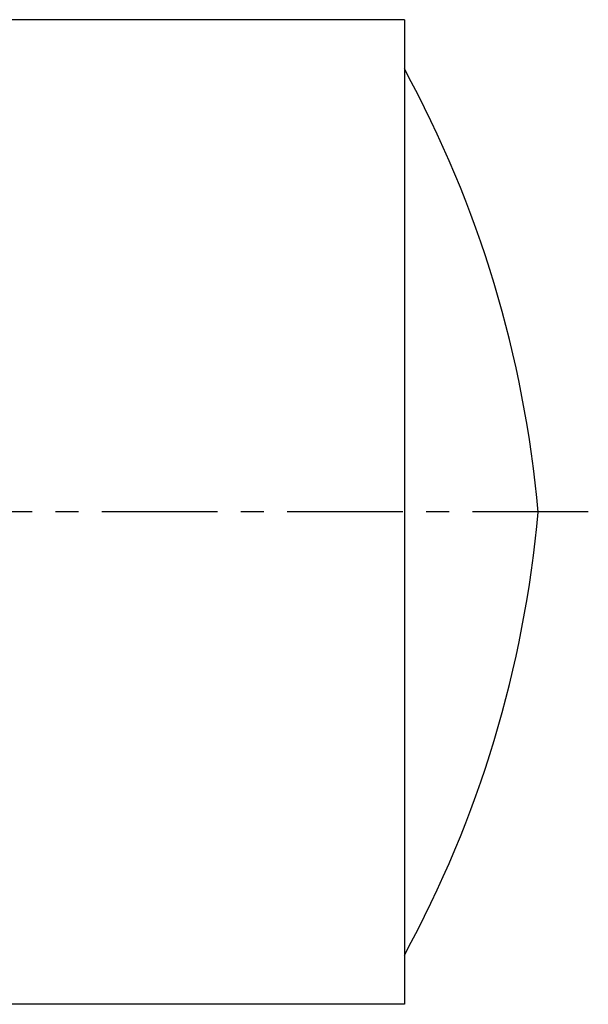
# Model space of a CAD drawing. Header units: millimetres. Extents: x 222 to 365, y 199 to 315.
# Tile 39 of 39: x 309 to 365, y 199 to 297. Entities that reach past the tile are written whole.
import ezdxf

# ---------------------------------------------------------------- set-up
doc = ezdxf.new("R2010")
doc.units = ezdxf.units.MM
doc.header["$LTSCALE"] = 30.734
doc.linetypes.add('CENTER', pattern=[0.6, 0.375, -0.075, 0.075, -0.075])
doc.layers.get('0').update_dxf_attribs({"linetype": 'CONTINUOUS'})
doc.layers.add('DEFAULT_1', color=7, linetype='CENTER')

msp = doc.modelspace()

# ---------------------------------------------------------------- linework, layer by layer
at = {"color": 7, "linetype": 'CONTINUOUS'}
for p, q in [((347.139, 296.71), (249.146, 296.71)), ((347.139, 296.71), (347.139, 198.71)), ((347.139, 198.71), (227.439, 198.71))]:
    msp.add_line(p, q, dxfattribs=at)
for centre, start, end in [((248.362, 237.964), 4.96956, 28.59573), ((248.362, 257.455), 331.40427, 355.03044)]:
    msp.add_arc(centre, 112.5, start, end, dxfattribs=at)
at = {"layer": 'DEFAULT_1', "color": 2, "linetype": 'CENTER'}
msp.add_line((365.439, 247.71), (222.439, 247.71), dxfattribs=at)

doc.saveas('drawing.dxf')
